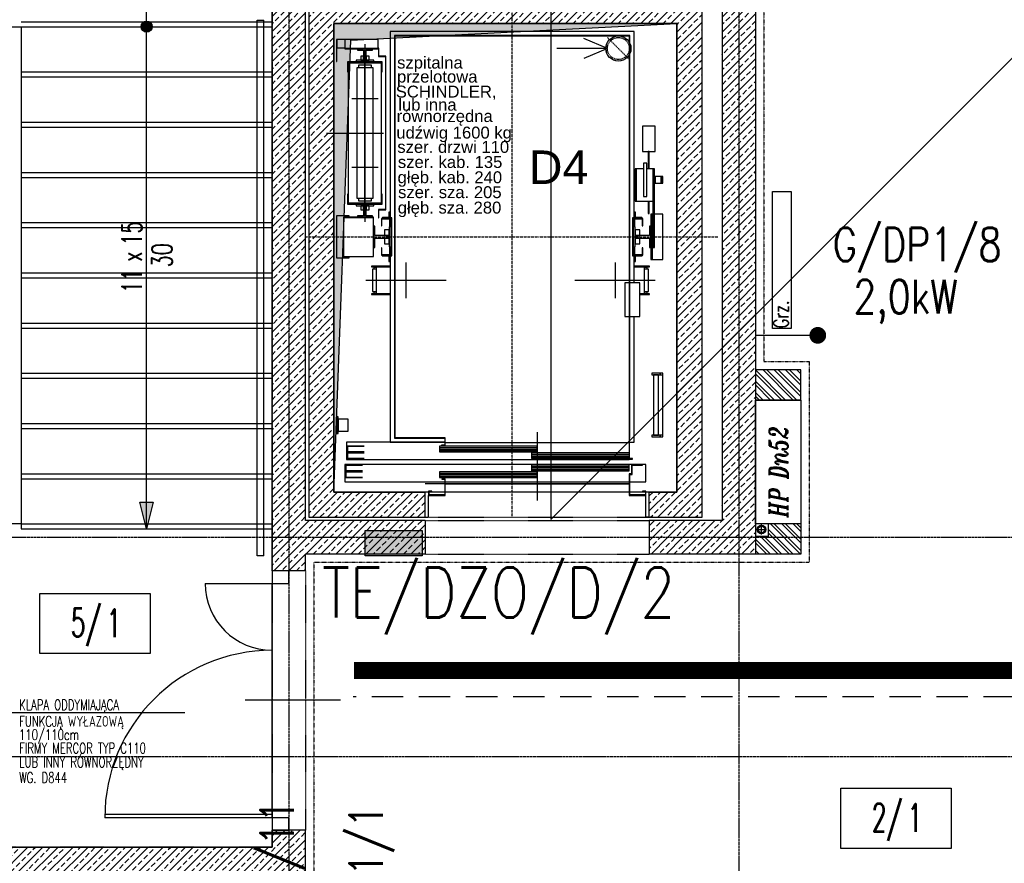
# Model space of a CAD drawing. Header units: inches. Extents: x 788 to 26783, y -4103 to 21.
# Tile 33 of 101: x 4263 to 4852, y -3355 to -2851. Entities that reach past the tile are written whole.
import ezdxf
from ezdxf.enums import TextEntityAlignment as Align

# ---------------------------------------------------------------- set-up
doc = ezdxf.new("R2010")
doc.units = ezdxf.units.IN
doc.header["$MEASUREMENT"] = 0
for name, pattern in [('CENTER', [2, 1.25, -0.25, 0.25, -0.25]), ('DASHDOT', [1, 0.5, -0.25, 0, -0.25]), ('DASHED', [0.75, 0.5, -0.25]), ('DASHED2', [0.375, 0.25, -0.125]), ('DIVIDE', [31.75, 12.7, -6.35, 0, -6.35, 0, -6.35])]:
    doc.linetypes.add(name, pattern=pattern)
for name, color, linetype in [('Drz---drzwi', 5, 'Continuous'), ('E35', 6, 'Continuous'), ('E50', 3, 'Continuous'), ('E50kor', 3, 'Continuous'), ('Ele-balustrada', 8, 'Continuous'), ('Ins-co', 2, 'Continuous'), ('Ins-went', 141, 'Continuous'), ('Ins-wod', 4, 'Continuous'), ('Ins-wod-opis', 155, 'Continuous'), ('Opis-pom', 6, 'Continuous'), ('Opis-spadki', 61, 'Continuous'), ('Opis_pom_ramka', 6, 'Continuous'), ('Os-osie glowne', 1, 'CENTER'), ('Pos-widok', 121, 'Continuous'), ('Sc-beton', 7, 'Continuous'), ('Sc-beton-hatch', 86, 'Continuous'), ('Sc-cegla pustak', 42, 'Continuous'), ('Sc-cegla pustak-hatch', 8, 'Continuous'), ('Sc-gk', 120, 'Continuous'), ('Sc-nadproza kon', 5, 'DASHED2'), ('Sch-opis', 51, 'Continuous'), ('Sch-widok', 12, 'Continuous'), ('Suf-widok', 8, 'Continuous'), ('W-idok', 8, 'Continuous'), ('W-otwor-strop', 1, 'Continuous'), ('W-otwor-strop-nad', 126, 'DASHED2')]:
    doc.layers.add(name, color=color, linetype=linetype)
doc.styles.add('IT12', font='ITALICT.SHX', dxfattribs={"width": 0.8, "height": 0.12})
doc.styles.add('KA wymiar', font='romans.shx', dxfattribs={"width": 0.6})
doc.styles.add('ROMANS', font='romans', dxfattribs={"width": 0.85})
doc.styles.add('TYTUL2', font='ARIAL.TTF')
pattern_1 = [(45, (-46844.622, 59645.477), (-4.49012806, 4.49012806), []), (45, (-46840.132, 59645.477), (-4.49012806, 4.49012806), [3.175, -1.5875])]
pattern_2 = [(135, (-46844.6223, 59645.477), (-3.36759605, -3.36759605), []), (135, (-46844.6223, 59647.722), (-3.36759605, -3.36759605), [])]

# ---------------------------------------------------------------- blocks, each defined once
blk = doc.blocks.new('_DKGJHF')
at = {"ltscale": 7}
for p, q in [((-21.08, -77), (35.92, -77)), ((-5, -145.5), (-104.98, -145.5)), ((-5, -147.5), (-105, -147.5))]:
    blk.add_line(p, q, dxfattribs=at)
for points in [[(5, -7.5), (5, 0), (-5, 0), (-5, -7.5)], [(5, -155), (5, -147.5), (-5, -147.5), (-5, -155)]]:
    blk.add_lwpolyline(points, close=True, dxfattribs=at)
for points in [[(-45, -7.5), (-5, -7.5)], [(-5, -147.5), (-5, -7.5)]]:
    blk.add_lwpolyline(points, dxfattribs=at)
for centre, radius, start, end in [((-5, -7.5), 40, 180, 270), ((-5, -147.5), 100, 90, 180)]:
    blk.add_arc(centre, radius, start, end)
blk = doc.blocks.new('ozn_opis-schodów1-rzut')
at = {"style": 'ROMANS', "width": 0.7}
blk.add_text('x', height=12, dxfattribs=at).set_placement((-3.32, 3))
at = {"ltscale": 25, "style": 'ROMANS', "width": 0.7}
blk.add_attdef('Ilość', text='', height=12, dxfattribs=at).set_placement((-7.75, 3), align=Align.RIGHT)
blk.add_attdef('Wysokość', (6.22, 3), '', height=12, dxfattribs=at)
blk.add_attdef('Długość', text='', height=12, dxfattribs=at).set_placement((0.41, -15), align=Align.CENTER)
blk = doc.blocks.new('ozn_schody-kółko_d14')
at = {"ltscale": 25}
h = blk.add_hatch(color=256, dxfattribs=at)
edge = h.paths.add_edge_path()
edge.add_arc((0, 0), 3.33, 0, 360)
at = {"ltscale": 7}
blk.add_circle((0, 0), 3.33, dxfattribs=at)
blk = doc.blocks.new('ozn_schody-strzałka8x16')
at = {"ltscale": 25}
blk.add_hatch(color=256, dxfattribs=at).paths.add_polyline_path([(0, 0), (-4, -16), (4, -16)])
blk.add_lwpolyline([(0, 0), (-4, -16), (4, -16)], close=True, dxfattribs=at)
blk = doc.blocks.new('_STRZAŁKA_WENT')
for q in [(-6.02, -14.01), (0, -30.24), (6.02, -14.01)]:
    blk.add_line((0, 0), q)
blk = doc.blocks.new('_aidfjflijh')
at = {"layer": 'W-idok', "linetype": 'DASHDOT'}
for p, q in [((0, -328.95), (0, 0)), ((-124, -162.01), (123, -162.01))]:
    blk.add_line(p, q, dxfattribs=at)
at = {"layer": 'W-idok'}
for p, q in [((-73, -39.31), (-73, -150.71)), ((73, -39.31), (-73, -39.31)), ((73, -39.31), (70.3, -39.31)), ((73, -150.71), (73, -39.31)), ((-105, -44.21), (-105, -49.81)), ((-104.75, -44.21), (-105, -44.21)), ((-104.75, -49.81), (-104.75, -44.21)), ((-104.75, -44.21), (-104.75, -49.21)), ((-100, -44.21), (-104.75, -44.21)), ((-80, -44.21), (-100, -44.21)), ((-100, -44.21), (-100, -49.56)), ((-88, -46.91), (-88, -153.11)), ((-80, -49.56), (-80, -44.21)), ((70.3, -41.71), (-70.3, -41.71)), ((-70.3, -41.71), (-70.3, -282.31)), ((-70, -42.01), (70, -42.01)), ((-70, -282.01), (-70, -42.01)), ((70, -42.01), (70, -282.01)), ((70.3, -282.31), (70.3, -41.71)), ((-105, -49.81), (-104.75, -49.81)), ((-105, -49.81), (-105, -57.21)), ((-104.75, -49.81), (-105, -49.81)), ((-104.75, -49.21), (-100, -49.21)), ((-104.75, -57.21), (-104.75, -49.81)), ((-100, -49.56), (-80, -49.56)), ((-80, -49.56), (-100, -49.56)), ((-100, -49.56), (-100, -49.81)), ((-100, -49.81), (-80, -49.81)), ((-92.45, -49.81), (-92.45, -50.6)), ((-83.55, -49.81), (-92.45, -49.81)), ((-92.45, -50.6), (-88.79, -50.6)), ((-88.79, -50.6), (-88.79, -56.01)), ((-87.21, -56.01), (-87.21, -50.6)), ((-87.21, -50.6), (-83.55, -50.6)), ((-83.55, -50.6), (-83.55, -49.81)), ((-80, -49.81), (-80, -49.56)), ((-79.8, -49.26), (-79.8, -54.26)), ((-79.7, -49.26), (-79.8, -49.26)), ((-79.7, -54.16), (-79.7, -49.26)), ((-105, -57.21), (-104.75, -57.21)), ((-77.6, -57.51), (-98.4, -57.51)), ((-98.4, -57.51), (-98.4, -63.51)), ((-98.1, -57.81), (-77.9, -57.81)), ((-98.1, -63.51), (-98.1, -57.81)), ((-78, -58.26), (-98, -58.26)), ((-98, -58.26), (-98, -141.76)), ((-82.75, -56.51), (-93.25, -56.51)), ((-93.25, -56.51), (-93.25, -57.51)), ((-93.25, -57.51), (-82.75, -57.51)), ((-90.5, -54.11), (-90.5, -56.51)), ((-88.8, -54.11), (-90.5, -54.11)), ((-90.5, -56.51), (-85.5, -56.51)), ((-88.8, -56.01), (-88.8, -54.11)), ((-87.2, -56.01), (-88.8, -56.01)), ((-88.79, -56.01), (-87.21, -56.01)), ((-88, -96.51), (-88, -55.51)), ((-87.2, -54.11), (-87.2, -56.01)), ((-85.5, -54.11), (-87.2, -54.11)), ((-85.5, -56.51), (-85.5, -54.11)), ((-82.75, -57.51), (-82.75, -56.51)), ((-79.8, -54.26), (-75.6, -54.26)), ((-75.6, -54.16), (-79.7, -54.16)), ((-78, -141.76), (-78, -58.26)), ((-77.9, -57.81), (-77.9, -63.51)), ((-77.6, -63.51), (-77.6, -57.51)), ((-75.55, -54.26), (-75.65, -54.26)), ((-75.65, -54.26), (-75.65, -145.76)), ((-75.6, -54.26), (-75.6, -54.16)), ((-75.55, -145.76), (-75.55, -54.26)), ((-98.4, -63.51), (-98.1, -63.51)), ((-83.1, -61.01), (-92.9, -61.01)), ((-92.9, -61.01), (-92.9, -139.01)), ((-84.1, -59.51), (-91.9, -59.51)), ((-91.9, -59.51), (-91.9, -61.01)), ((-84.1, -61.01), (-84.1, -59.51)), ((-83.1, -139.01), (-83.1, -61.01)), ((-77.9, -63.51), (-77.6, -63.51)), ((-80.1, -79.51), (-95.9, -79.51)), ((-111, -100.01), (-76.9, -100.01)), ((-88, -144.51), (-88, -96.51)), ((77.9, -96.01), (77.9, -111.01)), ((85.4, -96.01), (77.9, -96.01)), ((85.4, -111.01), (85.4, -96.01)), ((77.9, -111.01), (85.4, -111.01)), ((81.4, -111.01), (81.4, -121.31)), ((81.9, -111.01), (81.4, -111.01)), ((81.9, -121.31), (81.9, -111.01)), ((-80.1, -120.51), (-95.9, -120.51)), ((74.2, -121.31), (73.6, -121.31)), ((73.6, -121.31), (73.6, -140.81)), ((74.2, -140.81), (74.2, -121.31)), ((78.5, -121.31), (74.2, -121.31)), ((74.2, -121.31), (74.2, -140.81)), ((80.5, -118.01), (78.5, -118.01)), ((78.5, -118.01), (78.5, -118.78)), ((78.5, -118.78), (78.5, -120.94)), ((78.5, -120.94), (78.5, -124.19)), ((80.5, -118.78), (80.5, -118.01)), ((80.5, -120.94), (80.5, -118.78)), ((80.5, -124.19), (80.5, -120.94)), ((85.1, -121.31), (80.5, -121.31)), ((85.1, -121.31), (84.1, -121.31)), ((84.1, -121.31), (84.1, -140.81)), ((85.1, -140.81), (85.1, -121.31)), ((85.1, -140.81), (85.1, -121.31)), ((73.6, -126.01), (73, -126.01)), ((78.5, -124.19), (78.5, -128.01)), ((78.5, -128.01), (78.5, -131.84)), ((80.5, -128.01), (80.5, -124.19)), ((80.5, -131.84), (80.5, -128.01)), ((85.41, -126.01), (85.1, -126.01)), ((85.41, -126.01), (85.41, -130.01)), ((89.01, -126.01), (85.41, -126.01)), ((85.41, -130.01), (85.41, -126.01)), ((89.01, -130.01), (89.01, -126.01)), ((89.01, -126.01), (89.01, -130.01)), ((89.99, -126.01), (89.01, -126.01)), ((89.99, -130.01), (89.99, -126.01)), ((73, -130.01), (73.6, -130.01)), ((78.5, -131.84), (78.5, -135.09)), ((78.5, -135.09), (78.5, -137.25)), ((80.5, -135.09), (80.5, -131.84)), ((80.5, -137.25), (80.5, -135.09)), ((85.1, -130.01), (85.41, -130.01)), ((85.41, -130.01), (89.01, -130.01)), ((89.01, -130.01), (89.99, -130.01)), ((-98.1, -136.51), (-98.4, -136.51)), ((-98.4, -136.51), (-98.4, -142.51)), ((-98.1, -142.21), (-98.1, -136.51)), ((-92.9, -139.01), (-83.1, -139.01)), ((-91.9, -139.01), (-91.9, -140.51)), ((-91.9, -140.51), (-84.1, -140.51)), ((-84.1, -140.51), (-84.1, -139.01)), ((-77.6, -136.51), (-77.9, -136.51)), ((-77.9, -136.51), (-77.9, -142.21)), ((-77.6, -142.51), (-77.6, -136.51)), ((73.6, -140.81), (74.2, -140.81)), ((74.2, -140.81), (85.1, -140.81)), ((78.5, -137.25), (78.5, -138.01)), ((78.5, -138.01), (80.5, -138.01)), ((80.5, -138.01), (80.5, -137.25)), ((81.4, -140.81), (81.4, -148.01)), ((81.9, -148.01), (81.9, -140.81)), ((85.1, -140.81), (84.1, -140.81)), ((84.1, -140.81), (84.1, -168.31)), ((84.1, -140.81), (85.1, -140.81)), ((85.1, -168.31), (85.1, -140.81)), ((-98.4, -142.51), (-77.6, -142.51)), ((-77.9, -142.21), (-98.1, -142.21)), ((-98, -141.76), (-78, -141.76)), ((-82.75, -142.51), (-93.25, -142.51)), ((-93.25, -142.51), (-93.25, -143.51)), ((-93.25, -143.51), (-82.75, -143.51)), ((-85.5, -143.51), (-90.5, -143.51)), ((-90.5, -143.51), (-90.5, -145.91)), ((-90.5, -145.91), (-88.8, -145.91)), ((-88.8, -144.01), (-87.2, -144.01)), ((-88.8, -145.91), (-88.8, -144.01)), ((-87.21, -144.01), (-88.79, -144.01)), ((-88.79, -144.01), (-88.79, -149.42)), ((-87.21, -149.42), (-87.21, -144.01)), ((-87.2, -144.01), (-87.2, -145.91)), ((-87.2, -145.91), (-85.5, -145.91)), ((-85.5, -145.91), (-85.5, -143.51)), ((-82.75, -143.51), (-82.75, -142.51)), ((-79.8, -145.76), (-79.8, -150.76)), ((-75.6, -145.76), (-79.8, -145.76)), ((-79.7, -150.76), (-79.7, -145.86)), ((-79.7, -145.86), (-75.6, -145.86)), ((-75.65, -145.76), (-75.55, -145.76)), ((-75.6, -145.86), (-75.6, -145.76)), ((-97.5, -149.46), (-105, -149.46)), ((-105, -149.46), (-105, -174.56)), ((-100.9, -150.21), (-100.9, -150.46)), ((-82.9, -150.21), (-100.9, -150.21)), ((-100.9, -150.46), (-100.9, -173.81)), ((-82.9, -150.46), (-100.9, -150.46)), ((-100.9, -150.46), (-82.9, -150.46)), ((-97.5, -150.21), (-97.5, -149.46)), ((-88.79, -149.42), (-92.45, -149.42)), ((-92.45, -149.42), (-92.45, -150.21)), ((-92.45, -150.21), (-83.55, -150.21)), ((-83.55, -149.42), (-87.21, -149.42)), ((-83.55, -150.21), (-83.55, -149.42)), ((-82.9, -150.46), (-82.9, -150.21)), ((-82.9, -173.81), (-82.9, -150.46)), ((-79.8, -150.76), (-79.7, -150.76)), ((-73.1, -151.01), (-78.1, -151.01)), ((-78.1, -151.01), (-78.1, -155.51)), ((-77.8, -151.31), (-73.4, -151.31)), ((-77.8, -155.51), (-77.8, -151.31)), ((-71.85, -150.71), (-77.65, -150.71)), ((-77.65, -150.71), (-77.65, -151.01)), ((-77.65, -151.01), (-72.15, -151.01)), ((-77.5, -150.51), (-77.5, -150.71)), ((-73, -150.51), (-77.5, -150.51)), ((-73.7, -147.21), (-73.7, -147.71)), ((-73, -147.21), (-73.7, -147.21)), ((-73.7, -147.71), (-73.7, -150.51)), ((-73, -147.71), (-73.7, -147.71)), ((-73.7, -147.71), (-73, -147.71)), ((-73.7, -150.51), (-73, -150.51)), ((-73.4, -151.31), (-73.4, -155.51)), ((-73.1, -155.51), (-73.1, -151.01)), ((-73.1, -151.01), (-73.1, -156.01)), ((-73, -151.01), (-73, -156.01)), ((-72.15, -151.01), (-72.15, -173.01)), ((-71.85, -173.31), (-71.85, -150.71)), ((71.85, -150.71), (71.85, -173.31)), ((77.65, -150.71), (71.85, -150.71)), ((72.15, -173.01), (72.15, -151.01)), ((72.15, -151.01), (77.65, -151.01)), ((73.7, -147.21), (73, -147.21)), ((73.7, -147.71), (73, -147.71)), ((73, -147.71), (73.7, -147.71)), ((73, -150.51), (73.7, -150.51)), ((77.5, -150.51), (73, -150.51)), ((73, -156.01), (73, -151.01)), ((78.1, -151.01), (73.1, -151.01)), ((73.1, -151.01), (73.1, -155.51)), ((73.1, -156.01), (73.1, -151.01)), ((73.4, -151.31), (77.8, -151.31)), ((73.4, -155.51), (73.4, -151.31)), ((73.7, -147.71), (73.7, -147.21)), ((73.7, -150.51), (73.7, -147.71)), ((77.5, -150.71), (77.5, -150.51)), ((77.65, -151.01), (77.65, -150.71)), ((77.8, -151.31), (77.8, -155.51)), ((78.1, -155.51), (78.1, -151.01)), ((81.4, -148.01), (81.9, -148.01)), ((83.7, -148.51), (82.9, -148.51)), ((82.9, -148.51), (82.9, -175.51)), ((83.7, -175.51), (83.7, -148.51)), ((84.1, -148.51), (83.7, -148.51)), ((83.7, -148.51), (83.7, -175.51)), ((90, -148.51), (85.1, -148.51)), ((90, -175.51), (90, -148.51)), ((-82.11, -155.66), (-82.9, -155.66)), ((-82.9, -155.66), (-82.9, -168.36)), ((-82.11, -161.22), (-82.11, -155.66)), ((-78.1, -155.51), (-77.8, -155.51)), ((-73.6, -157.81), (-76.4, -157.81)), ((-76.4, -157.81), (-76.4, -161.21)), ((-72.4, -156.01), (-73.6, -156.01)), ((-73.6, -156.01), (-73.6, -168.01)), ((-73.6, -166.21), (-73.6, -157.81)), ((-73.1, -155.51), (-73.4, -155.51)), ((-73.4, -155.51), (-73.4, -156.01)), ((-73.4, -155.51), (-73.1, -155.51)), ((-73.1, -156.01), (-73.1, -155.51)), ((-72.15, -156.01), (-72.4, -156.01)), ((-72.4, -156.01), (-72.4, -168.01)), ((-72.4, -168.01), (-72.4, -156.01)), ((72.4, -156.01), (72.15, -156.01)), ((72.4, -168.01), (72.4, -156.01)), ((72.4, -156.01), (72.4, -168.01)), ((73.6, -156.01), (72.4, -156.01)), ((73.4, -155.51), (73.1, -155.51)), ((73.1, -155.51), (73.1, -156.01)), ((73.1, -155.51), (73.4, -155.51)), ((73.4, -156.01), (73.4, -155.51)), ((73.6, -168.01), (73.6, -156.01)), ((76.4, -157.81), (73.6, -157.81)), ((73.6, -157.81), (73.6, -166.21)), ((76.4, -161.21), (76.4, -157.81)), ((77.8, -155.51), (78.1, -155.51)), ((82.9, -155.66), (82.11, -155.66)), ((82.11, -155.66), (82.11, -161.22)), ((82.9, -168.36), (82.9, -155.66)), ((-74, -161.22), (-82.11, -161.22)), ((-82.11, -162.81), (-74, -162.81)), ((-82.11, -168.36), (-82.11, -162.81)), ((-76.4, -161.21), (-74, -161.21)), ((-74, -162.81), (-76.4, -162.81)), ((-76.4, -162.81), (-76.4, -166.21)), ((-74, -161.21), (-74, -162.81)), ((-74, -162.81), (-74, -161.22)), ((74, -161.21), (76.4, -161.21)), ((74, -162.81), (74, -161.21)), ((82.11, -161.22), (74, -161.22)), ((74, -161.22), (74, -162.81)), ((74, -162.81), (82.11, -162.81)), ((76.4, -162.81), (74, -162.81)), ((76.4, -166.21), (76.4, -162.81)), ((82.11, -162.81), (82.11, -168.36)), ((-82.9, -168.36), (-82.11, -168.36)), ((-78.1, -168.51), (-78.1, -173.01)), ((-77.8, -168.51), (-78.1, -168.51)), ((-77.8, -172.71), (-77.8, -168.51)), ((-76.4, -166.21), (-73.6, -166.21)), ((-73.6, -168.01), (-72.4, -168.01)), ((-73.4, -168.01), (-73.4, -168.51)), ((-73.4, -168.51), (-73.1, -168.51)), ((-73.4, -168.51), (-73.4, -172.71)), ((-73.1, -168.51), (-73.4, -168.51)), ((-73.1, -168.51), (-73.1, -168.01)), ((-73.1, -168.01), (-73.1, -173.01)), ((-73.1, -173.01), (-73.1, -168.51)), ((-73, -168.01), (-73, -173.01)), ((-72.4, -168.01), (-72.15, -168.01)), ((72.15, -168.01), (72.4, -168.01)), ((72.4, -168.01), (73.6, -168.01)), ((73, -173.01), (73, -168.01)), ((73.1, -168.01), (73.1, -168.51)), ((73.1, -173.01), (73.1, -168.01)), ((73.1, -168.51), (73.4, -168.51)), ((73.1, -168.51), (73.1, -173.01)), ((73.4, -168.51), (73.1, -168.51)), ((73.4, -168.51), (73.4, -168.01)), ((73.4, -172.71), (73.4, -168.51)), ((73.6, -166.21), (76.4, -166.21)), ((77.8, -168.51), (77.8, -172.71)), ((78.1, -168.51), (77.8, -168.51)), ((78.1, -173.01), (78.1, -168.51)), ((82.11, -168.36), (82.9, -168.36)), ((84.1, -168.31), (85.1, -168.31)), ((-105, -174.56), (-97.5, -174.56)), ((-100.9, -173.81), (-82.9, -173.81)), ((-97.5, -174.56), (-97.5, -173.81)), ((-78.1, -173.01), (-73.1, -173.01)), ((-73.4, -172.71), (-77.8, -172.71)), ((-72.15, -173.01), (-77.65, -173.01)), ((-77.65, -173.01), (-77.65, -173.31)), ((-77.65, -173.31), (-71.85, -173.31)), ((-73, -173.51), (-73.7, -173.51)), ((-73.7, -173.51), (-73.7, -176.31)), ((-73.7, -176.31), (-73, -176.31)), ((-73, -176.31), (-73.7, -176.31)), ((-73.7, -176.31), (-73.7, -176.81)), ((-73.5, -173.31), (-73.5, -173.51)), ((-73.5, -173.51), (-73, -173.51)), ((-73, -173.31), (-73, -284.71)), ((71.85, -173.31), (77.65, -173.31)), ((77.65, -173.01), (72.15, -173.01)), ((73, -189.51), (73, -173.31)), ((73.7, -173.51), (73, -173.51)), ((73, -173.51), (73.5, -173.51)), ((73, -176.31), (73.7, -176.31)), ((73.7, -176.31), (73, -176.31)), ((73.1, -173.01), (78.1, -173.01)), ((77.8, -172.71), (73.4, -172.71)), ((73.5, -173.51), (73.5, -173.31)), ((73.7, -176.31), (73.7, -173.51)), ((73.7, -176.81), (73.7, -176.31)), ((77.65, -173.31), (77.65, -173.01)), ((82.9, -175.51), (83.7, -175.51)), ((83.7, -175.51), (90, -175.51)), ((-73, -179.61), (-84.1, -179.61)), ((-84.1, -179.61), (-84.1, -179.91)), ((-84.1, -179.91), (-73, -179.91)), ((-81.98, -181.31), (-83.5, -181.31)), ((-83.5, -181.31), (-83.5, -194.71)), ((-81.2, -179.91), (-82.7, -179.91)), ((-82.7, -179.91), (-82.7, -180.11)), ((-82.7, -180.11), (-81.2, -180.11)), ((-81.2, -180.11), (-82.7, -180.11)), ((-82.7, -180.11), (-82.7, -181.31)), ((-81.2, -181.31), (-81.98, -181.31)), ((-73, -179.91), (-81.2, -179.91)), ((-81.2, -179.91), (-81.2, -196.11)), ((-73.7, -176.81), (-73, -176.81)), ((-63.5, -177.31), (-63.5, -198.71)), ((61.5, -177.31), (61.5, -198.71)), ((73, -176.81), (73.7, -176.81)), ((82.1, -179.61), (73, -179.61)), ((73, -179.91), (82.1, -179.91)), ((79.2, -179.91), (73, -179.91)), ((80.7, -179.91), (79.2, -179.91)), ((79.2, -196.11), (79.2, -179.91)), ((79.2, -180.11), (80.7, -180.11)), ((80.7, -180.11), (79.2, -180.11)), ((79.98, -181.31), (79.2, -181.31)), ((81.5, -181.31), (79.98, -181.31)), ((80.7, -180.11), (80.7, -179.91)), ((80.7, -181.31), (80.7, -180.11)), ((81.5, -194.71), (81.5, -181.31)), ((82.1, -179.91), (82.1, -179.61)), ((-39.5, -188.01), (-87.5, -188.01)), ((85.5, -188.01), (37.5, -188.01)), ((67.4, -189.51), (67.4, -209.51)), ((70, -189.51), (67.4, -189.51)), ((76.4, -189.51), (70.3, -189.51)), ((76.4, -209.51), (76.4, -189.51)), ((-73, -196.11), (-84.1, -196.11)), ((-84.1, -196.11), (-84.1, -196.41)), ((-84.1, -196.41), (-73, -196.41)), ((-83.5, -194.71), (-81.98, -194.71)), ((-82.7, -194.71), (-82.7, -195.91)), ((-82.7, -195.91), (-81.2, -195.91)), ((-81.2, -195.91), (-82.7, -195.91)), ((-82.7, -195.91), (-82.7, -196.11)), ((-82.7, -196.11), (-81.2, -196.11)), ((-81.98, -194.71), (-81.2, -194.71)), ((-81.2, -196.11), (-73, -196.11)), ((82.1, -196.11), (76.4, -196.11)), ((76.4, -196.11), (79.2, -196.11)), ((76.4, -196.41), (82.1, -196.41)), ((79.2, -194.71), (79.98, -194.71)), ((79.2, -195.91), (80.7, -195.91)), ((80.7, -195.91), (79.2, -195.91)), ((79.2, -196.11), (80.7, -196.11)), ((79.98, -194.71), (81.5, -194.71)), ((80.7, -195.91), (80.7, -194.71)), ((80.7, -196.11), (80.7, -195.91)), ((82.1, -196.41), (82.1, -196.11)), ((67.4, -209.51), (70, -209.51)), ((70.3, -209.51), (76.4, -209.51)), ((73, -284.71), (73, -209.51)), ((83.5, -243.51), (83.5, -244.51)), ((88.5, -243.51), (83.5, -243.51)), ((83.5, -244.51), (88.5, -244.51)), ((87.5, -244.51), (84.5, -244.51)), ((84.5, -244.51), (84.5, -280.51)), ((87.5, -280.51), (87.5, -244.51)), ((88.5, -244.51), (88.5, -243.51)), ((90, -243.51), (88.5, -243.51)), ((88.5, -243.51), (88.5, -244.51)), ((88.5, -244.51), (90, -244.51)), ((90, -244.51), (90, -243.51)), ((90, -280.51), (90, -244.51)), ((-104, -269.51), (-105, -269.51)), ((-105, -269.51), (-105, -279.51)), ((-104, -279.51), (-104, -269.51)), ((-98, -271.01), (-104, -271.01)), ((-104, -271.01), (-104, -278.01)), ((-98, -278.01), (-98, -271.01)), ((-105, -279.51), (-104, -279.51)), ((-104, -278.01), (-98, -278.01)), ((-70.3, -282.31), (-70, -282.31)), ((-70, -282.31), (-70, -282.01)), ((-40, -282.01), (-70, -282.01)), ((-70, -282.01), (-70, -282.31)), ((-70, -282.31), (-40.3, -282.31)), ((-40.3, -282.31), (-40.3, -286.51)), ((-40, -286.81), (-40, -282.01)), ((15, -278.71), (15, -319.51)), ((70, -282.01), (69.85, -282.01)), ((69.85, -282.01), (69.85, -294.81)), ((70.15, -282.31), (70.3, -282.31)), ((70.15, -294.51), (70.15, -282.31)), ((83.5, -280.51), (83.5, -281.51)), ((88.5, -280.51), (83.5, -280.51)), ((83.5, -281.51), (88.5, -281.51)), ((84.5, -280.51), (87.5, -280.51)), ((88.5, -281.51), (88.5, -280.51)), ((90, -280.51), (88.5, -280.51)), ((88.5, -280.51), (88.5, -281.51)), ((88.5, -281.51), (90, -281.51)), ((90, -281.51), (90, -280.51)), ((-40.3, -284.71), (-99, -284.71)), ((-99, -284.71), (-99, -295.01)), ((-88.5, -287.01), (-98.5, -287.01)), ((-98.5, -287.01), (-98.5, -290.51)), ((-98.4, -287.11), (-88.5, -287.11)), ((-98.4, -290.41), (-98.4, -287.11)), ((-88.5, -287.11), (-88.5, -287.01)), ((-73, -284.71), (-40.3, -284.71)), ((15, -287.01), (-43.5, -287.01)), ((-43.5, -287.01), (-43.5, -290.51)), ((-43.5, -287.89), (15, -287.89)), ((-40.3, -286.51), (-42.15, -286.51)), ((-42.15, -286.51), (-42.15, -286.81)), ((-42.15, -286.81), (-40, -286.81)), ((-40, -284.86), (69.85, -284.86)), ((15, -290.51), (15, -287.01)), ((70.15, -284.71), (73, -284.71)), ((-98.5, -290.51), (-88.5, -290.51)), ((-88.5, -291.01), (-98.5, -291.01)), ((-98.5, -291.01), (-98.5, -294.51)), ((-88.5, -290.41), (-98.4, -290.41)), ((-98.4, -291.11), (-88.5, -291.11)), ((-98.4, -294.41), (-98.4, -291.11)), ((-88.5, -290.51), (-88.5, -290.41)), ((-88.5, -291.11), (-88.5, -291.01)), ((-43.5, -288.76), (15, -288.76)), ((-43.5, -289.64), (15, -289.64)), ((-43.5, -290.51), (15, -290.51)), ((69.85, -291.01), (11.5, -291.01)), ((11.5, -291.01), (11.5, -294.51)), ((11.5, -291.89), (70, -291.89)), ((11.5, -292.76), (70, -292.76)), ((11.5, -293.64), (70, -293.64)), ((71.4, -298.01), (-100, -298.01)), ((-100, -298.01), (-100, -308.41)), ((-89.5, -298.31), (-99.5, -298.31)), ((-99.5, -298.31), (-99.5, -301.81)), ((-99.4, -298.41), (-89.5, -298.41)), ((-99.4, -301.71), (-99.4, -298.41)), ((-99, -295.01), (70, -295.01)), ((-98.5, -294.51), (-88.5, -294.51)), ((-88.5, -294.41), (-98.4, -294.41)), ((-89.5, -298.41), (-89.5, -298.31)), ((-88.5, -294.51), (-88.5, -294.41)), ((11.5, -294.51), (69.85, -294.51)), ((70, -298.31), (11.5, -298.31)), ((11.5, -298.31), (11.5, -301.81)), ((11.5, -299.19), (70, -299.19)), ((11.5, -300.06), (70, -300.06)), ((69.85, -294.81), (72, -294.81)), ((70, -295.01), (70, -294.81)), ((70, -301.81), (70, -298.31)), ((72, -294.51), (70.15, -294.51)), ((78, -298.01), (71.4, -298.01)), ((71.4, -298.01), (71.4, -303.61)), ((71.7, -298.31), (78, -298.31)), ((71.7, -303.91), (71.7, -298.31)), ((72, -294.81), (72, -294.51)), ((80, -298.01), (78, -298.01)), ((78, -298.31), (78, -298.01)), ((80, -308.41), (80, -298.01)), ((-99.5, -301.81), (-89.5, -301.81)), ((-89.5, -302.31), (-99.5, -302.31)), ((-99.5, -302.31), (-99.5, -305.81)), ((-99.5, -305.81), (-89.5, -305.81)), ((-89.5, -301.71), (-99.4, -301.71)), ((-99.4, -302.41), (-89.5, -302.41)), ((-99.4, -305.71), (-99.4, -302.41)), ((-89.5, -305.71), (-99.4, -305.71)), ((-89.5, -301.81), (-89.5, -301.71)), ((-89.5, -302.41), (-89.5, -302.31)), ((-89.5, -305.81), (-89.5, -305.71)), ((15, -302.31), (-43.5, -302.31)), ((-43.5, -302.31), (-43.5, -305.81)), ((-43.5, -303.19), (15, -303.19)), ((-43.5, -304.06), (15, -304.06)), ((-43.5, -304.94), (15, -304.94)), ((-43.5, -305.81), (15, -305.81)), ((11.5, -300.94), (70, -300.94)), ((11.5, -301.81), (70, -301.81)), ((15, -305.81), (15, -302.31)), ((70, -303.61), (70, -316.51)), ((71.4, -303.61), (70, -303.61)), ((70.3, -316.21), (70.3, -303.91)), ((70.3, -303.91), (71.7, -303.91)), ((-100, -308.41), (-40.3, -308.41)), ((-40.3, -309.51), (-52, -309.51)), ((-40, -306.51), (-42, -306.51)), ((-42, -306.51), (-42, -306.81)), ((-42, -306.81), (-40.3, -306.81)), ((-40.3, -306.81), (-40.3, -316.21)), ((-40, -316.51), (-40, -306.51)), ((-40, -308.41), (70, -308.41)), ((-40, -309.51), (70, -309.51)), ((70, -309.51), (-40, -309.51)), ((70.3, -308.41), (80, -308.41)), ((-50, -314.01), (-50, -316.51)), ((-48, -314.01), (-50, -314.01)), ((-50, -316.51), (-40, -316.51)), ((-50, -329.51), (-50, -316.51)), ((-49.7, -316.21), (-49.7, -314.31)), ((-49.7, -314.31), (-48, -314.31)), ((-40.3, -316.21), (-49.7, -316.21)), ((-48, -314.31), (-48, -314.01)), ((70, -316.51), (80, -316.51)), ((79.7, -316.21), (70.3, -316.21)), ((80, -314.01), (78, -314.01)), ((78, -314.01), (78, -314.31)), ((78, -314.31), (79.7, -314.31)), ((79.7, -314.31), (79.7, -316.21)), ((80, -316.51), (80, -314.01)), ((80, -329.51), (80, -316.51)), ((-52, -329.51), (-50, -329.51)), ((82, -329.51), (80, -329.51))]:
    blk.add_line(p, q, dxfattribs=at)
blk = doc.blocks.new('_opis_pom_metka')
at = {"layer": 'Opis_pom_ramka'}
blk.add_lwpolyline([(-33.13, 0), (32.87, 0), (32.87, -36), (-33.13, -36)], close=True, dxfattribs=at)
at = {"style": 'KA wymiar', "width": 0.6}
blk.add_attdef('KO/', text='', height=16.8, dxfattribs=at).set_placement((3.45, -25.87), align=Align.RIGHT)
blk.add_attdef('NR', (3.8, -26.16), '', height=16.8, dxfattribs=at)

msp = doc.modelspace()

# ---------------------------------------------------------------- hatches: boundary and pattern name
at = {"layer": 'E50'}
msp.add_hatch(color=256, dxfattribs=at).paths.add_polyline_path([(4503.59, -3171.13), (4503.59, -3155.95), (4469.62, -3155.95), (4469.62, -3171.13)])
at = {"layer": 'Sc-beton-hatch'}
h = msp.add_hatch(dxfattribs=at)
h.set_pattern_fill('ANSI33', color=256, style=0)
h.set_pattern_definition(pattern_1)
h.paths.add_polyline_path([(4682.93, -2836.03), (4682.93, -3150.03), (4639.43, -3150.03), (4639.43, -3160.03), (4692.93, -3160.03), (4692.93, -2826.03), (4557.43, -2826.03), (4557.43, -2836.03)])
h.paths.add_polyline_path([(4603.64, -2834.49), (4603.64, -2817.57), (4620.89, -2817.57), (4620.89, -2834.49)], flags=9)
h.paths.add_polyline_path([(4626.25, -2842.21), (4626.25, -2831.86), (4643.5, -2831.86), (4643.5, -2842.21)], flags=25)
h = msp.add_hatch(dxfattribs=at)
h.set_pattern_fill('ANSI33', color=256, style=0)
h.set_pattern_definition(pattern_1)
h.paths.add_polyline_path([(4639.43, -3160.03), (4639.43, -3170.03), (4692.93, -3170.03), (4692.93, -3160.03)])
h.paths.add_polyline_path([(4692.93, -3160.03), (4692.93, -3170.03), (4702.93, -3170.03), (4702.93, -3160.03)])
h.paths.add_polyline_path([(4692.93, -3160.03), (4702.93, -3160.03), (4702.93, -2826.03), (4692.93, -2826.03)])
h.paths.add_polyline_path([(4423.93, -3160.03), (4423.93, -3180.03), (4433.93, -3180.03), (4433.93, -3170.03), (4505.43, -3170.03), (4505.43, -3160.03)])
h.paths.add_polyline_path([(4413.93, -3180.03), (4423.93, -3180.03), (4423.93, -3160.03), (4413.93, -3160.03)])
h.paths.add_polyline_path([(4423.93, -2826.03), (4413.93, -2826.03), (4413.93, -3160.03), (4423.93, -3160.03)])
h.paths.add_polyline_path([(4433.93, -3150.03), (4433.93, -2836.03), (4557.43, -2836.03), (4557.43, -2826.03), (4423.93, -2826.03), (4423.93, -3160.03), (4505.43, -3160.03), (4505.43, -3150.03)])
h = msp.add_hatch(dxfattribs=at)
h.set_pattern_fill('ANSI33', color=256, style=0)
h.set_pattern_definition(pattern_1)
h.paths.add_polyline_path([(4557.43, -2838.03), (4435.93, -2838.03), (4435.93, -2980.53), (4450.93, -2980.53), (4450.93, -2853.03), (4557.43, -2853.03)])
h.paths.add_polyline_path([(4670.93, -2838.03), (4557.43, -2838.03), (4557.43, -2853.03), (4655.93, -2853.03), (4655.93, -2980.53), (4670.93, -2980.53)])
h.paths.add_polyline_path([(4670.93, -2980.53), (4655.93, -2980.53), (4655.93, -3133.03), (4639.43, -3133.03), (4639.43, -3148.03), (4670.93, -3148.03)])
h.paths.add_polyline_path([(4505.43, -3133.03), (4450.93, -3133.03), (4450.93, -2980.53), (4435.93, -2980.53), (4435.93, -3148.03), (4505.43, -3148.03)])
h.paths.add_polyline_path([(4603.64, -2853.5), (4603.64, -2837.56), (4620.89, -2837.56), (4620.89, -2853.5)], flags=9)
h.paths.add_polyline_path([(4626.25, -2842.21), (4626.25, -2831.86), (4643.5, -2831.86), (4643.5, -2842.21)], flags=9)
h = msp.add_hatch(dxfattribs=at)
h.set_pattern_fill('ANSI33', color=256, style=0)
h.set_pattern_definition(pattern_1)
h.paths.add_polyline_path([(4433.93, -3335.03), (4423.93, -3335.03), (4423.93, -3355.03), (4433.93, -3355.03)])
h.paths.add_polyline_path([(4433.93, -3355.03), (4423.93, -3355.03), (4423.93, -3365.03), (4433.93, -3365.03)])
h.paths.add_polyline_path([(4423.93, -3355.03), (4088.93, -3355.03), (4088.93, -3405.03), (4098.93, -3405.03), (4098.93, -3403.03), (4098.93, -3365.03), (4423.93, -3365.03)])
h.paths.add_polyline_path([(4423.93, -3335.03), (4413.93, -3335.03), (4413.93, -3345.03), (4098.93, -3345.03), (4088.93, -3345.03), (4088.93, -3355.03), (4423.93, -3355.03)])
h.paths.add_polyline_path([(4088.93, -3345.03), (4078.93, -3345.03), (4078.93, -3355.03), (4088.93, -3355.03)])
h.paths.add_polyline_path([(4088.93, -3355.03), (4078.93, -3355.03), (4078.93, -3405.03), (4088.93, -3405.03)])
at = {"layer": 'Sc-cegla pustak-hatch'}
h = msp.add_hatch(dxfattribs=at)
h.set_pattern_fill('ANSI32', color=256, scale=0.5, angle=90, style=0)
h.set_pattern_definition(pattern_2)
h.paths.add_polyline_path([(4729.93, -3078.03), (4729.93, -3060.03), (4702.93, -3060.03), (4702.93, -3078.03)])
h = msp.add_hatch(dxfattribs=at)
h.set_pattern_fill('ANSI32', color=256, scale=0.5, angle=90, style=0)
h.set_pattern_definition(pattern_2)
h.paths.add_polyline_path([(4729.93, -3160.03), (4706.52, -3160.03), (4703.4, -3170.03), (4729.93, -3170.03)])
h.paths.add_polyline_path([(4706.52, -3160.03), (4702.93, -3160.03), (4702.93, -3170.03), (4703.4, -3170.03)])
h.paths.add_polyline_path([(4729.93, -3152.03), (4710.43, -3152.03), (4710.43, -3159.53), (4706.68, -3159.53), (4706.52, -3160.03), (4729.93, -3160.03)])
h.paths.add_polyline_path([(4706.68, -3159.53), (4702.93, -3159.53), (4702.93, -3160.03), (4706.52, -3160.03)])
at = {"layer": 'W-otwor-strop'}
msp.add_hatch(color=256, dxfattribs=at).paths.add_polyline_path([(4655.93, -2853.03), (4450.93, -2853.03), (4450.93, -3133.03), (4460.93, -2863.03)])

# ---------------------------------------------------------------- linework, layer by layer
at = {"layer": 'E35'}
for p in [(4580.52, -2185.36), (5002.93, -2727.03)]:
    msp.add_line(p, (4580.52, -3149.44), dxfattribs=at)
at = {"layer": 'E35', "const_width": 5}
msp.add_lwpolyline([(4737.62, -3039.38, 1), (4742.62, -3039.38, 1)], format="xyb", close=True, dxfattribs=at)
at = {"layer": 'E50'}
msp.add_line((4740.12, -3039.38), (4702.93, -3039.38), dxfattribs=at)
msp.add_lwpolyline([(4503.59, -3155.95), (4503.59, -3171.13), (4469.62, -3171.13), (4469.62, -3155.95)], close=True, dxfattribs=at)
at = {"layer": 'E50kor', "linetype": 'DASHED2', "ltscale": 75}
msp.add_line((4886.08, -3255.38), (4462.37, -3255.38), dxfattribs=at)
at = {"layer": 'E50kor', "const_width": 10}
msp.add_lwpolyline([(4901.08, -3239.57), (4462.88, -3239.57)], dxfattribs=at)
at = {"layer": 'Ele-balustrada'}
for points in [[(4404.93, -3171.03), (4404.93, -2851.03)], [(4404.93, -2851.03), (4408.93, -2851.03)], [(4408.93, -3171.03), (4408.93, -2851.03)], [(4408.93, -3171.03), (4404.93, -3171.03)]]:
    msp.add_lwpolyline(points, dxfattribs=at)
at = {"layer": 'Ins-co'}
msp.add_lwpolyline([(4713.12, -2953.37), (4724.12, -2953.37), (4724.12, -3035.37), (4713.12, -3035.37)], close=True, dxfattribs=at)
at = {"layer": 'Ins-went', "linetype": 'DASHED'}
msp.add_line((4627.51, -2874.62), (4614.34, -2861.44), dxfattribs=at)
msp.add_circle((4620.93, -2868.03), 6.59, dxfattribs=at)
at = {"layer": 'Ins-wod'}
for p, q in [((4706.48, -3158.35), (4706.48, -3152.35)), ((4703.48, -3155.35), (4709.48, -3155.35))]:
    msp.add_line(p, q, dxfattribs=at)
msp.add_lwpolyline([(4702.93, -3078.03), (4729.93, -3078.03), (4729.93, -3152.03), (4702.93, -3152.03)], close=True, dxfattribs=at)
for centre, radius in [((4706.48, -3155.37), 2.55), ((4706.48, -3155.35), 2)]:
    msp.add_circle(centre, radius, dxfattribs=at)
at = {"layer": 'Opis-spadki'}
msp.add_lwpolyline([(4338.93, -3155.03), (4338.93, -2775.03)], dxfattribs=at)
at = {"layer": 'Os-osie glowne'}
for points in [[(4423.93, -2460.03), (4423.93, -4022.92)], [(4692.93, -2460.03), (4692.93, -4022.92)], [(3863.93, -3160.03), (6552.16, -3160.03)], [(3863.93, -3291.03), (6552.16, -3291.03)]]:
    msp.add_lwpolyline(points, dxfattribs=at)
at = {"layer": 'Pos-widok'}
for points in [[(4263.93, -2852.03), (4413.93, -2852.03)], [(4263.93, -2882.03), (4413.93, -2882.03)], [(4263.93, -2912.03), (4413.93, -2912.03)], [(4263.93, -2942.03), (4413.93, -2942.03)], [(4263.93, -2972.03), (4413.93, -2972.03)], [(4263.93, -3002.03), (4413.93, -3002.03)], [(4263.93, -3032.03), (4413.93, -3032.03)], [(4263.93, -3062.03), (4413.93, -3062.03)], [(4263.93, -3092.03), (4413.93, -3092.03)], [(4263.93, -3122.03), (4413.93, -3122.03)], [(4263.93, -3152.03), (4098.93, -3152.03)], [(4263.93, -3152.03), (4413.93, -3152.03)]]:
    msp.add_lwpolyline(points, dxfattribs=at)
at = {"layer": 'Sc-beton'}
for points in [[(4413.93, -3180.03), (4413.93, -2695.03)], [(4702.93, -2806.03), (4702.93, -3170.03)], [(4433.93, -3150.03), (4433.93, -2836.03)], [(4682.93, -2836.03), (4682.93, -3150.03)], [(4505.43, -3150.03), (4433.93, -3150.03)], [(4505.43, -3150.03), (4505.43, -3170.03)], [(4682.93, -3150.03), (4639.43, -3150.03)], [(4639.43, -3150.03), (4639.43, -3170.03)], [(4433.93, -3180.03), (4433.93, -3170.03)], [(4505.43, -3170.03), (4433.93, -3170.03)], [(4702.93, -3170.03), (4639.43, -3170.03)], [(4433.93, -3180.03), (4413.93, -3180.03)], [(4413.93, -3345.03), (4413.93, -3335.03)], [(4433.93, -3335.03), (4413.93, -3335.03)], [(4433.93, -3365.03), (4433.93, -3335.03)], [(4078.93, -3345.03), (4413.93, -3345.03)]]:
    msp.add_lwpolyline(points, dxfattribs=at)
at = {"layer": 'Sc-beton-hatch'}
for p, q in [((4435.93, -2838.03), (4435.93, -3148.03)), ((4670.93, -3148.03), (4670.93, -2838.03)), ((4450.93, -2853.03), (4450.93, -3133.03)), ((4655.93, -2853.03), (4450.93, -2853.03)), ((4655.93, -3133.03), (4655.93, -2853.03)), ((4450.93, -3133.03), (4505.43, -3133.03)), ((4505.43, -3148.03), (4505.43, -3133.03)), ((4639.43, -3133.03), (4655.93, -3133.03)), ((4639.43, -3148.03), (4639.43, -3133.03)), ((4435.93, -3148.03), (4505.43, -3148.03)), ((4639.43, -3148.03), (4670.93, -3148.03))]:
    msp.add_line(p, q, dxfattribs=at)
msp.add_lwpolyline([(4655.93, -2853.03), (4450.93, -2853.03)], dxfattribs=at)
at = {"layer": 'Sc-cegla pustak'}
for p, q in [((4710.43, -3152.03), (4710.43, -3159.53)), ((4710.43, -3159.53), (4702.93, -3159.53))]:
    msp.add_line(p, q, dxfattribs=at)
for points in [[(4729.93, -3060.03), (4702.93, -3060.03)], [(4729.93, -3078.03), (4729.93, -3060.03)], [(4729.93, -3078.03), (4702.93, -3078.03)], [(4729.93, -3152.03), (4710.43, -3152.03)], [(4729.93, -3152.03), (4729.93, -3170.03)], [(4729.93, -3170.03), (4702.93, -3170.03)]]:
    msp.add_lwpolyline(points, dxfattribs=at)
at = {"layer": 'Sc-gk'}
msp.add_lwpolyline([(4710.43, -3152.03), (4702.93, -3152.03)], dxfattribs=at)
at = {"layer": 'Sc-nadproza kon', "linetype": 'DASHDOT', "ltscale": 0.5}
for points in [[(4505.43, -3148.03), (4658.93, -3148.03)], [(4505.43, -3150.03), (4639.43, -3150.03)], [(4505.43, -3170.03), (4639.43, -3170.03)], [(4433.93, -3180.03), (4433.93, -3335.03)]]:
    msp.add_lwpolyline(points, dxfattribs=at)
at = {"layer": 'Sch-opis'}
msp.add_lwpolyline([(4361.82, -3264.86), (4230.49, -3264.86)], dxfattribs=at)
at = {"layer": 'Sch-widok', "linetype": 'DASHED', "ltscale": 0.5}
for points in [[(4098.93, -2855.03), (4413.93, -2855.03)], [(4263.93, -2885.03), (4413.93, -2885.03)], [(4263.93, -2915.03), (4413.93, -2915.03)], [(4263.93, -2945.03), (4413.93, -2945.03)], [(4263.93, -2975.03), (4413.93, -2975.03)], [(4263.93, -3005.03), (4413.93, -3005.03)], [(4263.93, -3035.03), (4413.93, -3035.03)], [(4263.93, -3065.03), (4413.93, -3065.03)], [(4263.93, -3095.03), (4413.93, -3095.03)], [(4263.93, -3125.03), (4413.93, -3125.03)], [(4263.93, -3155.03), (4413.93, -3155.03)]]:
    msp.add_lwpolyline(points, dxfattribs=at)
at = {"layer": 'Sch-widok'}
msp.add_lwpolyline([(4263.93, -2855.03), (4263.93, -3155.03)], dxfattribs=at)
at = {"layer": 'Suf-widok', "linetype": 'DIVIDE', "ltscale": 0.02}
msp.add_lwpolyline([(4707.93, -2700.03), (4707.93, -3055.03), (4734.93, -3055.03), (4734.93, -3175.03), (4438.93, -3175.03), (4438.93, -3370.03), (4368.93, -3370.03), (4368.93, -3516.03), (4957.93, -3516.03), (4957.93, -2700.03)], close=True, dxfattribs=at)
at = {"layer": 'W-otwor-strop'}
for points in [[(4655.93, -2853.03), (4450.93, -2853.03), (4450.93, -3133.03), (4460.93, -2863.03), (4655.93, -2853.03)], [(4450.93, -2853.03), (4655.93, -2853.03), (4655.93, -3133.03), (4450.93, -3133.03)]]:
    msp.add_lwpolyline(points, close=True, dxfattribs=at)
at = {"layer": 'W-otwor-strop-nad', "linetype": 'DASHDOT', "ltscale": 0.5}
msp.add_lwpolyline([(4098.93, -2695.03), (4413.93, -2695.03), (4413.93, -3345.03), (4098.93, -3345.03)], close=True, dxfattribs=at)
at = {"layer": 'W-otwor-strop-nad', "linetype": 'Continuous'}
msp.add_circle((4620.93, -2868.03), 7.5, dxfattribs=at)

# ---------------------------------------------------------------- block references
at = {"layer": 'Drz---drzwi', "rotation": 359.9999999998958}
msp.add_blockref('_DKGJHF', (4418.93, -3180.03), dxfattribs=at)
at = {"layer": 'Ins-went', "xscale": -1, "rotation": 270}
msp.add_blockref('_STRZAŁKA_WENT', (4614.34, -2868.03), dxfattribs=at)
at = {"layer": 'Opis-pom'}
ref = msp.add_blockref('_opis_pom_metka', (4308.27, -3193.5), dxfattribs=at)
ref.add_attrib('KO/', '5/', dxfattribs={"layer": '0', "height": 16.8, "style": 'KA wymiar', "width": 0.6}).set_placement((4311.8, -3219.37), align=Align.RIGHT)
ref.add_attrib('NR', '1', (4315.03, -3219.67), dxfattribs={"layer": '0', "height": 16.8, "style": 'KA wymiar', "width": 0.6})
ref = msp.add_blockref('_opis_pom_metka', (4787.06, -3309.87), dxfattribs=at)
ref.add_attrib('KO/', '2/', dxfattribs={"layer": '0', "height": 16.8, "style": 'KA wymiar', "width": 0.6}).set_placement((4790.58, -3335.74), align=Align.RIGHT)
ref.add_attrib('NR', '1', (4793.82, -3336.04), dxfattribs={"layer": '0', "height": 16.8, "style": 'KA wymiar', "width": 0.6})
at = {"layer": 'Sch-opis', "rotation": 180}
msp.add_blockref('ozn_schody-kółko_d14', (4338.93, -2855.03), dxfattribs=at)
at = {"layer": 'Sch-opis', "rotation": 90}
msp.add_blockref('ozn_opis-schodów1-rzut', (4339.14, -2991.97), dxfattribs=at).add_auto_attribs({'Ilość': '11', 'Wysokość': '15', 'Długość': '30'})
at = {"layer": 'Sch-opis', "xscale": -1, "rotation": 180}
msp.add_blockref('ozn_schody-strzałka8x16', (4338.93, -3155.03), dxfattribs=at)
at = {"layer": 'W-idok'}
msp.add_blockref('_aidfjflijh', (4557.43, -2818.52), dxfattribs=at)

# ---------------------------------------------------------------- texts
at = {"layer": 'E35', "style": 'ROMANS', "width": 0.8}
for s, rotation, p in [('G/DP1/8', 360, (4799.51, -2986.51)), ('G/DP1/11', 90, (4418.34, -3374.05)), ('G/DP1/1', 90, (4471.61, -3370.21))]:
    msp.add_text(s, height=20, rotation=rotation, dxfattribs=at).set_placement(p, align=Align.MIDDLE)
msp.add_text('2,0kW', height=20, dxfattribs=at).set_placement((4792.62, -3019.35), align=Align.MIDDLE)
at = {"layer": 'E50', "style": 'ROMANS', "width": 0.8}
msp.add_text('TE/DZO/D/2', height=30, dxfattribs=at).set_placement((4443.92, -3207.99))
at = {"layer": 'Ins-co', "style": 'ROMANS', "width": 0.7}
msp.add_text('Grz.', height=9, rotation=90, dxfattribs=at).set_placement((4722.68, -3035.08, 0))
at = {"layer": 'Ins-wod-opis', "style": 'IT12', "width": 0.75}
msp.add_text(' HP Dn52', height=11, rotation=90, dxfattribs=at).set_placement((4722.22, -3153.76, -29.5))
at = {"layer": 'Opis-spadki', "style": 'TYTUL2'}
for s, height, p in [('szpitalna', 7.12, (4508.29, -2877.33)), ('przelotowa', 7.12, (4512.66, -2885.71)), ('SCHINDLER,', 7.12, (4517.97, -2894.4)), ('lub inna', 7.12, (4506.79, -2901.46)), ('równorzędna', 7.1196, (4517.1, -2909.22)), ('udźwig 1600 kg', 7.1196, (4522.74, -2919.1)), ('szer. drzwi 110', 7.1196, (4522.21, -2926.69)), ('szer. kab. 135', 7.1196, (4520.35, -2935.71)), ('D4', 20, (4585.18, -2938.95)), ('głęb. kab. 240', 7.1196, (4520.18, -2945.84)), ('szer. sza. 205', 7.1196, (4520.18, -2953.86)), ('głęb. sza. 280', 7.1196, (4520.01, -2963.96))]:
    msp.add_text(s, height=height, dxfattribs=at).set_placement(p, align=Align.MIDDLE)
at = {"layer": 'Sch-opis', "style": 'ROMANS', "width": 0.7}
for s, p in [('KLAPA ODDYMIAJĄCA', (4262.72, -3263.21)), ('FUNKCJĄ WYŁAZOWĄ', (4262.72, -3273.08)), ('110/110cm', (4262.67, -3281.06)), ('FIRMY MERCOR TYP C110', (4262.72, -3289.09)), ('LUB INNY RÓWNORZĘDNY', (4262.72, -3297.48)), ('WG. D844', (4262.72, -3306.69))]:
    msp.add_text(s, height=6.3, dxfattribs=at).set_placement(p)

doc.saveas('drawing.dxf')
